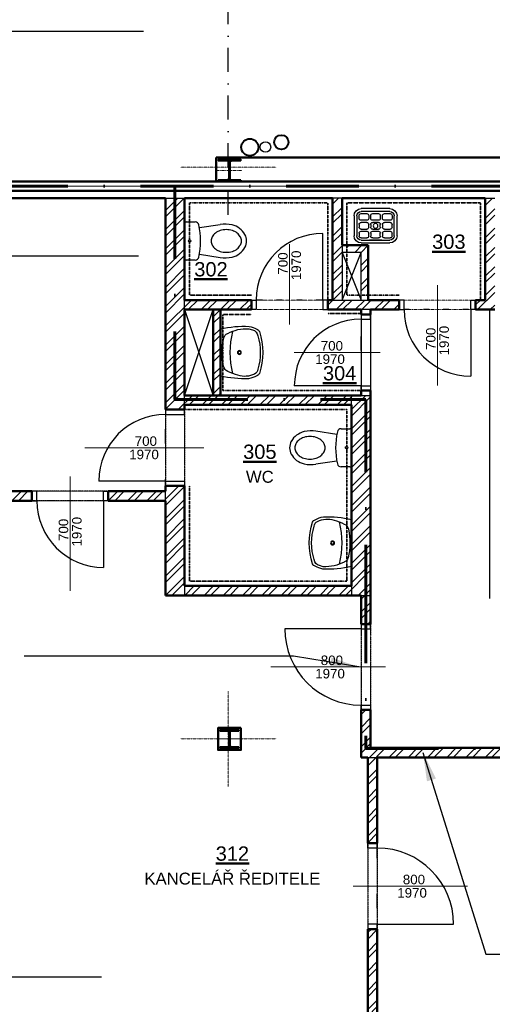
# Model space of a CAD drawing. Header units: millimetres. Extents: x 2886542 to 7567581, y -792623 to 134766.
# Tile 161 of 256: x 4626740 to 4631694, y -373694 to -363362. Entities that reach past the tile are written whole.
import ezdxf
from ezdxf.enums import TextEntityAlignment as Align

# ---------------------------------------------------------------- set-up
doc = ezdxf.new("R2010")
doc.units = ezdxf.units.MM
for name, pattern in [('DASHDOT', [1, 0.5, -0.25, 0, -0.25]), ('DASHDOTX2', [50.8, 25.4, -12.7, 0, -12.7]), ('DIVIDE', [1.25, 0.5, -0.25, 0, -0.25, 0, -0.25]), ('DOT', [0.25, 0, -0.25])]:
    doc.linetypes.add(name, pattern=pattern)
for name, color, linetype in [('CA_2D-WC (65x40)', 7, 'Continuous'), ('CA_umyvadlo 1 (55x45)', 7, 'Continuous'), ('CA_vylevka s mrizi (45x36)', 7, 'Continuous'), ('IN_SANITA', 7, 'Continuous'), ('požárničina', 10, 'Continuous'), ('srafy', 251, 'Continuous')]:
    doc.layers.add(name, color=color, linetype=linetype)
for name, color, linetype, lineweight in [('CKDVERE_', 7, 'Continuous', 25), ('CKDVERE_NADROVINOU', 1, 'DASHDOT', 18), ('CKDVERE_OSY', 1, 'Continuous', 18), ('CKDVERE_POPIS', 3, 'Continuous', 25), ('CKDVERE_ZARUBNE_RAM', 5, 'Continuous', 25), ('CKIZOLACE', 1, 'Continuous', 18), ('CKPOPISM', 250, 'Continuous', 50), ('CKPOPISM_POPIS', 3, 'Continuous', 25), ('CKPROSTUPY_NADROVINOU', 7, 'DASHDOT', 25), ('CKRASTR', 7, 'DASHDOT', 18), ('CKSCHODY_PODROVINOU', 7, 'Continuous', 25), ('CKSTENY_NADROVINOU', 7, 'DIVIDE', 25), ('CKSTENY_PODROVINOU', 7, 'Continuous', 25), ('CKSTENY_REZ', 6, 'Continuous', 50), ('CSPROFILY_OSY', 1, 'DASHDOT', 18), ('CSPROFILY_REZY', 4, 'Continuous', 50), ('obklady', 4, 'DASHDOT', 35), ('pohledy', 7, 'Continuous', 25), ('UT-zařízení', 7, 'Continuous', 30), ('VZT', 130, 'Continuous', 40), ('ZTI-DEŠŤOVÁ-KANALIZACE', 210, 'Continuous', 40)]:
    doc.layers.add(name, color=color, linetype=linetype, lineweight=lineweight)
doc.layers.add('CKDVERE_DORAZ', color=7, linetype='DOT', lineweight=25, plot=False)
doc.styles.add('ARIAL', font='arial.ttf')
doc.styles.add('ROMANT', font='romant')
doc.styles.get("Standard").update_dxf_attribs({"font": 'arial.ttf'})
doc.linetypes.add('IZOLACE_POLYSTYREN_PENOVY', pattern='A,0.001,[228,CADKON.SHX,S=0.1,R=0,X=0,Y=0],-2', length=2.001)
doc.dimstyles.new('úhlová', dxfattribs={"dimscale": 0.2, "dimtxt": 2.5, "dimasz": 1.5, "dimexe": 0, "dimexo": 3, "dimgap": 1, "dimtad": 1, "dimdec": 0, "dimzin": 0, "dimdsep": 46, "dimtxsty": 'ROMANT', "dimcen": 5, "dimclrd": 256, "dimclre": 256, "dimclrt": 7, "dimadec": 1, "dimazin": 0, "dimtfac": 1, "dimtdec": 0, "dimtix": 1, "dimtmove": 2, "dimatfit": 3, "dimfxl": 0, "dimtvp": 2, "dimtolj": 1, "dimtzin": 0, "dimarcsym": 0})
pattern_1 = [(45, (4537494.36, -337126), (-101.02788, 101.02788), []), (45, (4537561.71, -337126), (-101.02788, 101.02788), [])]

# ---------------------------------------------------------------- blocks, each defined once
blk = doc.blocks.new('umyvadlo 1 (55x45)_P')
at = {"layer": 'CA_umyvadlo 1 (55x45)', "linetype": 'ByBlock'}
for points in [[(-0.245, 0, 0.077931), (-0.273, -0.301, 0.068031), (-0.244, -0.381, 0.244962), (-0.218, -0.408, 0.165243), (0.22, -0.408, 0.244752), (0.245, -0.381, 0.072964), (0.276, -0.295, 0.073303), (0.246, 0)], [(-0.199, -0.077, 0.13917), (-0.248, -0.297), (-0.237, -0.336, 0.309536), (-0.174, -0.392, 0.150009), (0.176, -0.392, 0.287481), (0.228, -0.356, 0.190467), (0.24, -0.184, 0.04778), (0.2, -0.077, 0.225267), (0.145, -0.033, 0.117325), (-0.154, -0.036, 0.189059), (-0.198, -0.074)]]:
    blk.add_lwpolyline(points, format="xyb", close=True, dxfattribs=at)
blk.add_lwpolyline([(-0.22, -0.127, -0.125328), (0.222, -0.127)], format="xyb", dxfattribs=at)
for radius in [0.0204, 0.0139]:
    blk.add_circle((0.001, -0.199), radius, dxfattribs=at)
blk = doc.blocks.new('CK_S_EXT_HEAHEA200')
for p, q in [((-100, 95), (100, 95)), ((-100, 95), (-100, 85)), ((-100, 85), (-21.25, 85)), ((-3.25, -67), (-3.25, 67)), ((3.25, -67), (3.25, 67)), ((100, 85), (21.25, 85)), ((100, 95), (100, 85)), ((-100, -95), (-100, -85)), ((-100, -85), (-21.25, -85)), ((-100, -95), (100, -95)), ((100, -85), (21.25, -85)), ((100, -95), (100, -85))]:
    blk.add_line(p, q)
for centre, start, end in [((-21.25, 67), 0, 90), ((21.25, 67), 90, 180), ((-21.25, -67), 270, 0), ((21.25, -67), 180, 270)]:
    blk.add_arc(centre, 18, start, end)
blk = doc.blocks.new('2D-WC (65x40)_P')
at = {"layer": 'CA_2D-WC (65x40)', "linetype": 'ByBlock'}
for p, q in [((0.03, -0.18), (0.03, 0.18)), ((0.05, 0.2), (0.14, 0.2)), ((0.185, 0.14), (0.404, 0.173)), ((0.14, -0.2), (0.05, -0.2)), ((0.185, -0.14), (0.404, -0.173))]:
    blk.add_line(p, q, dxfattribs=at)
blk.add_circle((0.083, 0), 0.0128, dxfattribs=at)
for centre, radius, start, end in [((0.05, 0.18), 0.0201, 90, 180), ((0.14, 0.16), 0.0402, 12.6081, 90), ((-0.573, 0), 0.771, 347.3919, 12.6081), ((0.452, -0.046), 0.163, 107.6829, 127.5847), ((0.466, -0.091), 0.21, 90, 107.6829), ((0.456, -0.171), 0.348, 78.1176, 98.6985), ((0.466, -0.091), 0.21, 72.3171, 90), ((0.476, -0.038), 0.214, 29.4763, 75.8981), ((0.481, -0.046), 0.163, 52.4153, 72.3171), ((0.397, 0), 0.0894, 151.7125, 180), ((0.397, 0), 0.0894, 180, 208.2875), ((0.43, -0.018), 0.127, 127.5847, 151.7125), ((0.502, -0.018), 0.127, 28.2875, 52.4153), ((0.536, 0), 0.0894, 0, 28.2875), ((0.536, 0), 0.0894, 331.7125, 0), ((0.542, 0), 0.138, 0, 29.4069), ((0.542, 0), 0.138, 330.5931, 0), ((0.43, 0.018), 0.127, 208.2875, 232.4153), ((0.452, 0.046), 0.163, 232.4153, 252.3171), ((0.476, 0.038), 0.214, 284.1019, 330.5237), ((0.481, 0.046), 0.163, 287.6829, 307.5847), ((0.502, 0.018), 0.127, 307.5847, 331.7125), ((0.05, -0.18), 0.0201, 180, 270), ((0.14, -0.16), 0.0402, 270, 347.3919), ((0.466, 0.091), 0.21, 252.3171, 270), ((0.456, 0.171), 0.348, 261.3015, 281.8824), ((0.466, 0.091), 0.21, 270, 287.6829)]:
    blk.add_arc(centre, radius, start, end, dxfattribs=at)
blk = doc.blocks.new('CK_S_EXT_HEAHEA240')
for p, q in [((-120, 115), (120, 115)), ((-120, 115), (-120, 103)), ((120, 115), (120, 103)), ((-120, 103), (-24.75, 103)), ((-3.75, -82), (-3.75, 82)), ((3.75, -82), (3.75, 82)), ((120, 103), (24.75, 103)), ((-120, -115), (-120, -103)), ((-120, -103), (-24.75, -103)), ((120, -103), (24.75, -103)), ((120, -115), (120, -103)), ((-120, -115), (120, -115))]:
    blk.add_line(p, q)
for centre, start, end in [((-24.75, 82), 0, 90), ((24.75, 82), 90, 180), ((-24.75, -82), 270, 0), ((24.75, -82), 180, 270)]:
    blk.add_arc(centre, 21, start, end)
blk = doc.blocks.new('vylevka s mrizi (45x36)_P')
at = {"layer": 'CA_vylevka s mrizi (45x36)', "linetype": 'ByBlock'}
for p, q in [((-0.165, -0.102), (-0.165, -0.132)), ((-0.085, -0.082), (-0.145, -0.082)), ((-0.142, -0.03), (0.158, -0.03)), ((-0.142, -0.06), (0.158, -0.06)), ((-0.065, -0.132), (-0.065, -0.102)), ((-0.042, -0.102), (-0.042, -0.132)), ((0.038, -0.082), (-0.022, -0.082)), ((0.058, -0.132), (0.058, -0.102)), ((0.08, -0.102), (0.08, -0.132)), ((0.16, -0.082), (0.1, -0.082)), ((0.18, -0.132), (0.18, -0.102)), ((-0.217, -0.315), (-0.217, -0.105)), ((-0.187, -0.315), (-0.187, -0.105)), ((-0.165, -0.225), (-0.165, -0.195)), ((-0.145, -0.152), (-0.085, -0.152)), ((-0.145, -0.175), (-0.085, -0.175)), ((-0.065, -0.195), (-0.065, -0.225)), ((-0.042, -0.225), (-0.042, -0.195)), ((-0.022, -0.152), (0.038, -0.152)), ((-0.022, -0.175), (0.038, -0.175)), ((0.058, -0.195), (0.058, -0.225)), ((0.08, -0.225), (0.08, -0.195)), ((0.1, -0.152), (0.16, -0.152)), ((0.1, -0.175), (0.16, -0.175)), ((0.18, -0.195), (0.18, -0.225)), ((0.203, -0.105), (0.203, -0.315)), ((0.233, -0.105), (0.233, -0.315)), ((-0.165, -0.317), (-0.165, -0.287)), ((-0.085, -0.245), (-0.145, -0.245)), ((-0.145, -0.268), (-0.085, -0.268)), ((-0.065, -0.287), (-0.065, -0.317)), ((-0.042, -0.317), (-0.042, -0.287)), ((0.038, -0.245), (-0.022, -0.245)), ((-0.022, -0.268), (0.038, -0.268)), ((0.058, -0.287), (0.058, -0.317)), ((0.08, -0.317), (0.08, -0.287)), ((0.16, -0.245), (0.1, -0.245)), ((0.1, -0.268), (0.16, -0.268)), ((0.18, -0.287), (0.18, -0.317)), ((-0.085, -0.337), (-0.145, -0.337)), ((0.158, -0.36), (-0.142, -0.36)), ((0.158, -0.39), (-0.142, -0.39)), ((0.073, -0.36), (-0.057, -0.36)), ((-0.057, -0.36), (0.073, -0.36)), ((-0.057, -0.36), (-0.057, -0.36)), ((0.038, -0.337), (-0.022, -0.337)), ((0.073, -0.36), (0.073, -0.36)), ((0.16, -0.337), (0.1, -0.337))]:
    blk.add_line(p, q, dxfattribs=at)
blk.add_circle((0.008, -0.21), 0.025, dxfattribs=at)
for centre, radius, start, end in [((-0.142, -0.105), 0.075, 90, 180), ((-0.142, -0.105), 0.045, 90, 180), ((-0.145, -0.102), 0.02, 90, 180), ((-0.085, -0.102), 0.02, 0, 90), ((-0.022, -0.102), 0.02, 90, 180), ((0.038, -0.102), 0.02, 0, 90), ((0.1, -0.102), 0.02, 90, 180), ((0.158, -0.105), 0.075, 0, 90), ((0.158, -0.105), 0.045, 0, 90), ((0.16, -0.102), 0.02, 0, 90), ((-0.145, -0.132), 0.02, 180, 270), ((-0.145, -0.195), 0.02, 90, 180), ((-0.085, -0.132), 0.02, 270, 0), ((-0.085, -0.195), 0.02, 0, 90), ((-0.022, -0.132), 0.02, 180, 270), ((-0.022, -0.195), 0.02, 90, 180), ((0.038, -0.132), 0.02, 270, 0), ((0.038, -0.195), 0.02, 0, 90), ((0.1, -0.132), 0.02, 180, 270), ((0.1, -0.195), 0.02, 90, 180), ((0.16, -0.132), 0.02, 270, 0), ((0.16, -0.195), 0.02, 0, 90), ((-0.145, -0.225), 0.02, 180, 270), ((-0.145, -0.287), 0.02, 90, 180), ((-0.085, -0.225), 0.02, 270, 0), ((-0.085, -0.287), 0.02, 0, 90), ((-0.022, -0.225), 0.02, 180, 270), ((-0.022, -0.287), 0.02, 90, 180), ((0.038, -0.225), 0.02, 270, 0), ((0.038, -0.287), 0.02, 0, 90), ((0.1, -0.225), 0.02, 180, 270), ((0.1, -0.287), 0.02, 90, 180), ((0.16, -0.225), 0.02, 270, 0), ((0.16, -0.287), 0.02, 0, 90), ((-0.142, -0.315), 0.075, 180, 270), ((-0.142, -0.315), 0.045, 180, 270), ((-0.145, -0.317), 0.02, 180, 270), ((-0.085, -0.317), 0.02, 270, 0), ((-0.022, -0.317), 0.02, 180, 270), ((0.038, -0.317), 0.02, 270, 0), ((0.1, -0.317), 0.02, 180, 270), ((0.158, -0.315), 0.045, 270, 0), ((0.158, -0.315), 0.075, 270, 0), ((0.16, -0.317), 0.02, 270, 0)]:
    blk.add_arc(centre, radius, start, end, dxfattribs=at)
blk = doc.blocks.new('CKBL2010716102502', base_point=(89760, -36191))
blk = doc.blocks.new('CKBL2112015103731', base_point=(91576, -29013))
blk = doc.blocks.new('CKBL2010716102544', base_point=(90259, -29854))
blk = doc.blocks.new('CKBL2032316081319')
blk = doc.blocks.new('CKBL2010716102531', base_point=(93744, -27868))

msp = doc.modelspace()

# ---------------------------------------------------------------- hatches: boundary and pattern name
at = {"layer": 'srafy'}
h = msp.add_hatch(dxfattribs=at)
h.set_pattern_fill('ANSI32', color=0, scale=15, style=0)
h.set_pattern_definition(pattern_1)
h.paths.add_polyline_path([(4631618.7, -366304), (4631568.7, -366304), (4631518.7, -366304), (4631518.7, -366404), (4631618.7, -366404), (4631668.7, -366404), (4631718.7, -366404), (4631718.7, -365234), (4631618.7, -365234)])
h.paths.add_polyline_path([(4630318.7, -366404), (4630418.7, -366404), (4630718.7, -366404), (4630718.7, -366304), (4630393.7, -366304), (4630318.7, -366304), (4630118.7, -366304), (4630018.7, -366304), (4629968.7, -366304), (4629968.7, -366404)])
h.paths.add_polyline_path([(4630118.7, -365804), (4630118.7, -365729), (4630118.7, -365234), (4630018.7, -365234), (4630018.7, -366304), (4630118.7, -366304)])
h.paths.add_polyline_path([(4630318.7, -365804), (4630318.7, -366254), (4630393.7, -366254), (4630393.7, -365729), (4630168.7, -365729), (4630168.7, -365804)])
h.paths.add_polyline_path([(4629168.7, -366404), (4629168.7, -366304), (4628468.7, -366304), (4628468.7, -366404), (4628768.7, -366404), (4628843.7, -366404)])
h.paths.add_polyline_path([(4628768.7, -366404), (4628768.7, -367304), (4628843.7, -367304), (4628843.7, -367099.4), (4628843.7, -366608.6), (4628843.7, -366404)])
h.paths.add_polyline_path([(4628468.7, -366404), (4628468.7, -366304), (4628468.7, -365863.7), (4628468.7, -365504.3), (4628468.7, -365234), (4628268.7, -365234), (4628268.7, -366957.8), (4628298, -366957.8), (4628468.7, -366831.1)])
h.paths.add_polyline_path([(4628298, -366957.8), (4628268.7, -366957.8), (4628268.7, -367454), (4628468.7, -367454), (4628468.7, -367404), (4628468.7, -367304), (4628468.7, -366831.1)])
h.paths.add_polyline_path([(4628843.7, -367304), (4628768.7, -367304), (4628468.7, -367304), (4628468.7, -367404), (4630218.7, -367404), (4630218.7, -367304)])
h.paths.add_polyline_path([(4628268.7, -368409), (4628268.7, -369404), (4628468.7, -369404), (4628468.7, -369304), (4628468.7, -368254), (4628268.7, -368254), (4628268.7, -368309)])
h.paths.add_polyline_path([(4628468.7, -369404), (4630218.7, -369404), (4630218.7, -369304), (4628468.7, -369304)])
edge = h.paths.add_edge_path()
edge.add_line((4630218.9, -368607.9), (4630218.9, -369098.7))
edge.add_arc((4629978, -368153.3), 975.6, 284.28396, 284.29036, ccw=False)
edge.add_line((4630218.7, -369098.8), (4630218.7, -369304))
edge.add_line((4630218.7, -369304), (4630218.7, -369404))
edge.add_line((4630218.7, -369404), (4630318.7, -369404))
edge.add_line((4630318.7, -369404), (4630418.7, -369404))
edge.add_line((4630418.7, -369404), (4630418.7, -367304))
edge.add_line((4630418.7, -367304), (4630318.7, -367304))
edge.add_line((4630318.7, -367304), (4630218.7, -367304))
edge.add_line((4630218.7, -367304), (4630218.7, -367404))
edge.add_line((4630218.7, -367404), (4630218.7, -367672.2))
edge.add_arc((4630198.8, -367674.2), 20.1, 0, 5.87977, ccw=False)
edge.add_line((4630218.9, -367674.2), (4630218.9, -368033.6))
edge.add_arc((4630198.8, -368033.6), 20.1, 354.12023, 360, ccw=False)
edge.add_line((4630218.7, -368035.7), (4630218.7, -368607.9))
edge.add_arc((4629971.1, -369593.4), 1016.2, 75.8879, 75.89406, ccw=False)
h.paths.add_polyline_path([(4630245.1, -365799.9), (4630245.1, -365593.2), (4632231.8, -365593.2), (4632231.8, -365799.9)], flags=24)
h.paths.add_polyline_path([(4630585.1, -365799.9), (4630585.1, -365593.2), (4631891.8, -365593.2), (4631891.8, -365799.9)], flags=24)
h.paths.add_polyline_path([(4630600.1, -365799.9), (4630600.1, -365593.2), (4631876.8, -365593.2), (4631876.8, -365799.9)], flags=24)
h.paths.add_polyline_path([(4630086.7, -365994.2), (4630350.7, -365994.2), (4630350.7, -366159.2), (4630086.7, -366159.2)], flags=24)
h.paths.add_polyline_path([(4630086.7, -365994.2), (4630350.7, -365994.2), (4630350.7, -366159.2), (4630086.7, -366159.2)], flags=24)
h.paths.add_polyline_path([(4630245.1, -365799.9), (4630245.1, -365593.2), (4632231.8, -365593.2), (4632231.8, -365799.9)], flags=24)
h.paths.add_polyline_path([(4627751.6, -366089.1), (4627751.6, -365882.5), (4629738.2, -365882.5), (4629738.2, -366089.1)], flags=24)
h.paths.add_polyline_path([(4628091.6, -366089.1), (4628091.6, -365882.5), (4629398.2, -365882.5), (4629398.2, -366089.1)], flags=24)
h.paths.add_polyline_path([(4628371.6, -366089.1), (4628371.6, -365922.5), (4629118.2, -365922.5), (4629118.2, -366089.1)], flags=24)
h.paths.add_polyline_path([(4628106.6, -366089.1), (4628106.6, -365882.5), (4629383.2, -365882.5), (4629383.2, -366089.1)], flags=24)
h.paths.add_polyline_path([(4628175.1, -368544.4), (4628439.1, -368544.4), (4628439.1, -368709.4), (4628175.1, -368709.4)], flags=24)
h = msp.add_hatch(dxfattribs=at)
h.set_pattern_fill('ANSI32', color=0, scale=15, style=0)
h.set_pattern_definition(pattern_1)
h.paths.add_polyline_path([(4630318.7, -369704), (4630418.7, -369704), (4630418.7, -369404), (4630318.7, -369404)])
h.paths.add_polyline_path([(4630418.7, -371004), (4630418.7, -370604), (4630318.7, -370604), (4630318.7, -371104), (4630388.7, -371104), (4630488.7, -371104), (4632718.7, -371104), (4632718.7, -371004)])
h.paths.add_polyline_path([(4630388.7, -372004), (4630488.7, -372004), (4630488.7, -371104), (4630388.7, -371104)])
h.paths.add_polyline_path([(4630388.7, -372904), (4630388.7, -374784.5), (4630388.7, -374894.5), (4630438.7, -374894.5), (4630488.7, -374894.5), (4630488.7, -374784.5), (4630488.7, -372904)])
edge = h.paths.add_edge_path()
edge.add_line((4633618.7, -371104), (4634926.7, -371104))
edge.add_line((4634926.7, -371104), (4634926.7, -371004))
edge.add_line((4634926.7, -371004), (4634838.7, -371004))
edge.add_line((4634838.7, -371004), (4634838.7, -370994))
edge.add_line((4634838.7, -370994), (4634917.5, -370994))
edge.add_arc((4634917.5, -370976), 18, 270, 300.87006)
edge.add_line((4634926.7, -370991.4), (4634926.7, -370909))
edge.add_line((4634926.7, -370909), (4634818.7, -370909))
edge.add_line((4634818.7, -370909), (4634818.7, -371004))
edge.add_line((4634818.7, -371004), (4633618.7, -371004))
edge.add_line((4633618.7, -371004), (4633618.7, -371104))
edge = h.paths.add_edge_path()
edge.add_line((4635058.7, -370894), (4635058.7, -370794))
edge.add_line((4635058.7, -370794), (4634926.7, -370794))
edge.add_line((4634926.7, -370794), (4634926.7, -370814))
edge.add_line((4634926.7, -370814), (4634938.7, -370814))
edge.add_line((4634938.7, -370814), (4635038.7, -370814))
edge.add_line((4635038.7, -370814), (4635038.7, -370824))
edge.add_line((4635038.7, -370824), (4634960, -370824))
edge.add_arc((4634960, -370842), 18, 90, 180)
edge.add_line((4634942, -370842), (4634942, -370909))
edge.add_line((4634942, -370909), (4634942, -370976))
edge.add_arc((4634960, -370976), 18, 180, 270)
edge.add_line((4634960, -370994), (4635038.7, -370994))
edge.add_line((4635038.7, -370994), (4635038.7, -371004))
edge.add_line((4635038.7, -371004), (4634938.7, -371004))
edge.add_line((4634938.7, -371004), (4634926.7, -371004))
edge.add_line((4634926.7, -371004), (4634926.7, -371104))
edge.add_line((4634926.7, -371104), (4637058.7, -371104))
edge.add_line((4637058.7, -371104), (4637058.7, -370894))
edge.add_line((4637058.7, -370894), (4636958.7, -370894))
edge.add_line((4636958.7, -370894), (4635058.7, -370894))
h.paths.add_polyline_path([(4637058.7, -369604), (4637058.7, -369454), (4637058.7, -369154), (4636958.7, -369154), (4636958.7, -370894), (4637058.7, -370894)])
h.paths.add_polyline_path([(4637158.7, -369504), (4637158.7, -369454), (4637058.7, -369454), (4637058.7, -369604), (4637158.7, -369604)])
h.paths.add_polyline_path([(4637958.7, -369604), (4640828.7, -369604), (4640828.7, -369529.9), (4640828.7, -369454), (4637958.7, -369454), (4637958.7, -369504)])
edge = h.paths.add_edge_path(flags=16)
edge.add_arc((4640778.7, -369529.9), 50, 0, 360)
h.paths.add_polyline_path([(4636958.7, -368254), (4637058.7, -368254), (4637058.7, -367559), (4636958.7, -367559)])
h.paths.add_polyline_path([(4630776.9, -371251.9), (4630776.9, -370987.9), (4630941.9, -370987.9), (4630941.9, -371251.9)], flags=24)
h.paths.add_polyline_path([(4634335.5, -371266.3), (4634335.5, -371024.3), (4634500.5, -371024.3), (4634500.5, -371266.3)], flags=24)
h.paths.add_polyline_path([(4636277.3, -371054.8), (4636277.3, -370812.8), (4636442.3, -370812.8), (4636442.3, -371054.8)], flags=24)
h.paths.add_polyline_path([(4635173.4, -370965), (4635173.4, -370723), (4635338.4, -370723), (4635338.4, -370965)], flags=24)
h = msp.add_hatch(dxfattribs=at)
h.set_pattern_fill('ANSI32', color=0, scale=15, style=0)
h.set_pattern_definition([(45, (4537494.36, -384227.15), (-101.02788, 101.02788), []), (45, (4537561.71, -384227.15), (-101.02788, 101.02788), [])])
h.paths.add_polyline_path([(4626868.7, -368409), (4626868.7, -368309), (4624548.7, -368309), (4624548.7, -368409)])
h.paths.add_polyline_path([(4627668.7, -368409), (4627668.7, -368309), (4628268.7, -368309), (4628268.7, -368409)])

# ---------------------------------------------------------------- linework, layer by layer
at = {"layer": 'CKDVERE_', "color": 0}
for p, q in [((4629918.7, -366304), (4629918.7, -365604)), ((4631468.7, -366404), (4631468.7, -367104)), ((4630318.7, -367204), (4629618.7, -367204)), ((4628268.7, -368204), (4627568.7, -368204)), ((4627618.7, -368409), (4627618.7, -369109)), ((4630318.7, -369754), (4629518.7, -369754)), ((4630488.7, -372854), (4631288.7, -372854))]:
    msp.add_line(p, q, dxfattribs=at)
for centre, radius, start, end in [((4629918.7, -366304), 700, 90, 180), ((4631468.7, -366404), 700, 180, 270), ((4630318.7, -367204), 700, 90, 180), ((4628268.7, -368204), 700, 90, 180), ((4627618.7, -368409), 700, 180, 270), ((4630318.7, -369754), 800, 180, 270), ((4630488.7, -372854), 800, 0, 90)]:
    msp.add_arc(centre, radius, start, end, dxfattribs=at)
at = {"layer": 'CKDVERE_DORAZ', "color": 0}
for p, q in [((4629968.7, -366304), (4629168.7, -366304)), ((4630318.7, -366454), (4630318.7, -367254)), ((4630318.7, -367254), (4630318.7, -366454)), ((4631518.7, -366404), (4630718.7, -366404)), ((4628268.7, -368254), (4628268.7, -367454)), ((4627668.7, -368409), (4626868.7, -368409)), ((4630318.7, -369704), (4630318.7, -370604)), ((4630488.7, -372904), (4630488.7, -372004))]:
    msp.add_line(p, q, dxfattribs=at)
at = {"layer": 'CKDVERE_NADROVINOU', "color": 0}
for p, q in [((4629918.7, -366304), (4629218.7, -366304)), ((4631468.7, -366304), (4630768.7, -366304)), ((4629918.7, -366404), (4629218.7, -366404)), ((4631468.7, -366404), (4630768.7, -366404)), ((4630318.7, -367204), (4630318.7, -366504)), ((4630418.7, -367204), (4630418.7, -366504)), ((4628268.7, -368204), (4628268.7, -367504)), ((4628468.7, -368204), (4628468.7, -367504)), ((4627618.7, -368309), (4626918.7, -368309)), ((4627618.7, -368409), (4626918.7, -368409)), ((4630318.7, -369754), (4630318.7, -370554)), ((4630418.7, -369754), (4630418.7, -370554)), ((4630388.7, -372854), (4630388.7, -372054)), ((4630488.7, -372854), (4630488.7, -372054))]:
    msp.add_line(p, q, dxfattribs=at)
at = {"layer": 'CKDVERE_OSY', "color": 0}
for p, q in [((4629568.7, -366559), (4629568.7, -365718.4)), ((4631118.7, -366149), (4631118.7, -367199.6)), ((4629618.7, -366854), (4630518.7, -366854)), ((4627423.7, -367854), (4628668.7, -367854)), ((4627268.7, -368154), (4627268.7, -369354)), ((4629373.7, -370154), (4630573.7, -370154)), ((4630233.7, -372454), (4631433.7, -372454))]:
    msp.add_line(p, q, dxfattribs=at)
at = {"layer": 'CKDVERE_ZARUBNE_RAM', "color": 0}
for p, q in [((4629168.7, -366304), (4629218.7, -366304)), ((4629168.7, -366404), (4629168.7, -366304)), ((4629218.7, -366304), (4629218.7, -366404)), ((4629968.7, -366304), (4629918.7, -366304)), ((4629918.7, -366304), (4629918.7, -366404)), ((4629968.7, -366404), (4629968.7, -366304)), ((4630718.7, -366304), (4630718.7, -366404)), ((4630768.7, -366304), (4630718.7, -366304)), ((4630768.7, -366404), (4630768.7, -366304)), ((4631468.7, -366404), (4631468.7, -366304)), ((4631468.7, -366304), (4631518.7, -366304)), ((4631518.7, -366304), (4631518.7, -366404)), ((4629218.7, -366404), (4629168.7, -366404)), ((4629918.7, -366404), (4629968.7, -366404)), ((4630318.7, -366454), (4630318.7, -366504)), ((4630418.7, -366454), (4630318.7, -366454)), ((4630418.7, -366504), (4630418.7, -366454)), ((4630718.7, -366404), (4630768.7, -366404)), ((4631518.7, -366404), (4631468.7, -366404)), ((4630318.7, -366504), (4630418.7, -366504)), ((4630318.7, -367254), (4630318.7, -367204)), ((4630318.7, -367204), (4630418.7, -367204)), ((4630418.7, -367254), (4630318.7, -367254)), ((4630418.7, -367204), (4630418.7, -367254)), ((4628268.7, -367454), (4628268.7, -367504)), ((4628468.7, -367454), (4628268.7, -367454)), ((4628468.7, -367504), (4628468.7, -367454)), ((4628268.7, -367504), (4628468.7, -367504)), ((4628268.7, -368254), (4628268.7, -368204)), ((4628268.7, -368204), (4628468.7, -368204)), ((4628468.7, -368204), (4628468.7, -368254)), ((4626918.7, -368309), (4626868.7, -368309)), ((4626868.7, -368309), (4626868.7, -368409)), ((4626918.7, -368409), (4626918.7, -368309)), ((4627618.7, -368409), (4627618.7, -368309)), ((4627618.7, -368309), (4627668.7, -368309)), ((4627668.7, -368309), (4627668.7, -368409)), ((4628468.7, -368254), (4628268.7, -368254)), ((4626868.7, -368409), (4626918.7, -368409)), ((4627668.7, -368409), (4627618.7, -368409)), ((4630318.7, -369704), (4630318.7, -369754)), ((4630418.7, -369704), (4630318.7, -369704)), ((4630318.7, -369754), (4630418.7, -369754)), ((4630418.7, -369754), (4630418.7, -369704)), ((4630318.7, -370604), (4630318.7, -370554)), ((4630318.7, -370554), (4630418.7, -370554)), ((4630418.7, -370554), (4630418.7, -370604)), ((4630418.7, -370604), (4630318.7, -370604)), ((4630388.7, -372054), (4630388.7, -372004)), ((4630388.7, -372004), (4630488.7, -372004)), ((4630488.7, -372004), (4630488.7, -372054)), ((4630488.7, -372054), (4630388.7, -372054)), ((4630488.7, -372854), (4630388.7, -372854)), ((4630388.7, -372854), (4630388.7, -372904)), ((4630488.7, -372904), (4630488.7, -372854)), ((4630388.7, -372904), (4630488.7, -372904))]:
    msp.add_line(p, q, dxfattribs=at)
at = {"layer": 'CKIZOLACE', "color": 0}
msp.add_line((4635653.7, -365159), (4624218.7, -365159), dxfattribs=at)
at = {"layer": 'CKIZOLACE', "color": 0, "linetype": 'IZOLACE_POLYSTYREN_PENOVY', "ltscale": 5}
msp.add_lwpolyline([(4635653.7, -365109), (4624218.7, -365109)], dxfattribs=at)
at = {"layer": 'CKPROSTUPY_NADROVINOU', "color": 0, "ltscale": 500}
msp.add_line((4628926.7, -365409), (4628926.7, -362409), dxfattribs=at)
at = {"layer": 'CKRASTR', "color": 0}
for p, q in [((4628426.7, -364909), (4629426.7, -364909)), ((4628926.7, -371409), (4628926.7, -370409)), ((4628426.7, -370909), (4629426.7, -370909))]:
    msp.add_line(p, q, dxfattribs=at)
at = {"layer": 'CKSCHODY_PODROVINOU', "color": 0}
msp.add_lwpolyline([(4631668.7, -369434), (4631668.7, -369434), (4631668.7, -366404)], dxfattribs=at)
at = {"layer": 'CKSTENY_NADROVINOU', "color": 0}
for p, q in [((4628268.7, -367454), (4628268.7, -368254)), ((4628468.7, -367454), (4628468.7, -368254)), ((4627668.7, -368309), (4626868.7, -368309)), ((4627668.7, -368409), (4626868.7, -368409)), ((4630318.7, -369704), (4630318.7, -370604)), ((4630418.7, -369704), (4630418.7, -370604)), ((4630388.7, -372004), (4630388.7, -372904)), ((4630488.7, -372004), (4630488.7, -372904))]:
    msp.add_line(p, q, dxfattribs=at)
at = {"layer": 'CKSTENY_PODROVINOU', "color": 0}
for p, q in [((4624218.7, -365059), (4638458.7, -365059)), ((4624218.7, -365159), (4638458.7, -365159)), ((4635058.7, -365159), (4624548.7, -365159)), ((4628268.7, -365234), (4628468.7, -365234)), ((4630118.7, -365234), (4630018.7, -365234)), ((4631618.7, -365234), (4631718.7, -365234)), ((4630418.7, -366404), (4630318.7, -366404)), ((4630318.7, -366454), (4630318.7, -367254)), ((4630418.7, -366454), (4630418.7, -367254)), ((4628468.7, -367404), (4628468.7, -367304)), ((4630218.7, -367404), (4630218.7, -367304)), ((4628268.7, -368409), (4628268.7, -368309)), ((4630218.7, -369304), (4630218.7, -369404))]:
    msp.add_line(p, q, dxfattribs=at)
at = {"layer": 'CKSTENY_PODROVINOU', "color": 0, "linetype": 'Continuous'}
for p, q in [((4630118.7, -365729), (4630118.7, -365804)), ((4628468.7, -366404), (4628468.7, -366304)), ((4630018.7, -366304), (4630393.7, -366304)), ((4628468.7, -369304), (4628468.7, -369404)), ((4630388.7, -371104), (4630488.7, -371104))]:
    msp.add_line(p, q, dxfattribs=at)
at = {"layer": 'CKSTENY_REZ', "color": 0}
for p, q in [((4628798.7, -365059), (4628798.7, -364809)), ((4628798.7, -364809), (4634818.7, -364809)), ((4620512.3, -365059), (4635653.7, -365059)), ((4624548.7, -365159), (4635058.7, -365159)), ((4624548.7, -365234), (4628268.7, -365234)), ((4628268.7, -367454), (4628268.7, -365234)), ((4628468.7, -365234), (4630018.7, -365234)), ((4628468.7, -366304), (4628468.7, -365234)), ((4630018.7, -366304), (4630018.7, -365234)), ((4630118.7, -365234), (4631618.7, -365234)), ((4630118.7, -365729), (4630118.7, -365234)), ((4631618.7, -365234), (4631618.7, -366304)), ((4630118.7, -365729), (4630393.7, -365729)), ((4630393.7, -365729), (4630393.7, -366304)), ((4628468.7, -366304), (4629168.7, -366304)), ((4629168.7, -366304), (4629168.7, -366404)), ((4629968.7, -366304), (4630018.7, -366304)), ((4629968.7, -366304), (4629968.7, -366404)), ((4630718.7, -366304), (4630393.7, -366304)), ((4630718.7, -366304), (4630718.7, -366404)), ((4631518.7, -366304), (4631518.7, -366404)), ((4631618.7, -366304), (4631518.7, -366304)), ((4628468.7, -366404), (4629168.7, -366404)), ((4628468.7, -367304), (4628468.7, -366404)), ((4628768.7, -366404), (4628768.7, -367304)), ((4628843.7, -366404), (4628843.7, -367304)), ((4630318.7, -366404), (4629968.7, -366404)), ((4630318.7, -366454), (4630318.7, -366404)), ((4630318.7, -366454), (4630418.7, -366454)), ((4630718.7, -366404), (4630418.7, -366404)), ((4630418.7, -366404), (4630418.7, -366454)), ((4631618.7, -366404), (4631518.7, -366404)), ((4631718.7, -366404), (4631618.7, -366404)), ((4631618.7, -366404), (4631618.7, -366404)), ((4630318.7, -367254), (4630418.7, -367254)), ((4630318.7, -367304), (4630318.7, -367254)), ((4630418.7, -367254), (4630418.7, -369404)), ((4630318.7, -367304), (4628468.7, -367304)), ((4628468.7, -367454), (4628268.7, -367454)), ((4630218.7, -367404), (4628468.7, -367404)), ((4628468.7, -367454), (4628468.7, -367404)), ((4630218.7, -369304), (4630218.7, -367404)), ((4624548.7, -368309), (4626868.7, -368309)), ((4626868.7, -368409), (4626868.7, -368309)), ((4627668.7, -368409), (4627668.7, -368309)), ((4627668.7, -368309), (4628268.7, -368309)), ((4628468.7, -368254), (4628268.7, -368254)), ((4628268.7, -368309), (4628268.7, -368254)), ((4628468.7, -369304), (4628468.7, -368254)), ((4624548.7, -368409), (4626868.7, -368409)), ((4627668.7, -368409), (4628268.7, -368409)), ((4628268.7, -369404), (4628268.7, -368409)), ((4628468.7, -369304), (4630218.7, -369304)), ((4630318.7, -369404), (4628268.7, -369404)), ((4630318.7, -369404), (4630318.7, -369704)), ((4630318.7, -369404), (4630318.7, -369404)), ((4630418.7, -369404), (4630418.7, -369704)), ((4630418.7, -369704), (4630318.7, -369704)), ((4630418.7, -370604), (4630318.7, -370604)), ((4630318.7, -370604), (4630318.7, -371104)), ((4630418.7, -370604), (4630418.7, -371004)), ((4630418.7, -371004), (4632718.7, -371004)), ((4630318.7, -371104), (4630388.7, -371104)), ((4630388.7, -371104), (4630388.7, -372004)), ((4630488.7, -371104), (4632718.7, -371104)), ((4630488.7, -371104), (4630488.7, -372004)), ((4630488.7, -372004), (4630388.7, -372004)), ((4630488.7, -372904), (4630388.7, -372904)), ((4630388.7, -372904), (4630388.7, -374894.5)), ((4630488.7, -372904), (4630488.7, -374894.5))]:
    msp.add_line(p, q, dxfattribs=at)
msp.add_lwpolyline([(4629058.7, -370794), (4628818.7, -370794), (4628818.7, -371024), (4629058.7, -371024)], close=True, dxfattribs=at)
at = {"layer": 'CSPROFILY_OSY', "color": 0}
for p, q in [((4628938.7, -364819), (4628938.7, -365069)), ((4629068.7, -364944), (4628808.7, -364944)), ((4628938.7, -370995), (4628938.7, -370804)), ((4628828.7, -370909), (4629048.7, -370909))]:
    msp.add_line(p, q, dxfattribs=at)
at = {"layer": 'obklady', "color": 0}
for points in [[(4629968.7, -366304), (4629968.7, -365284), (4628518.7, -365284), (4628518.7, -366254), (4629168.7, -366254)], [(4631568.7, -366304), (4631568.7, -365284), (4630168.7, -365284), (4630168.7, -366254), (4630718.7, -366254)], [(4629168.7, -366454), (4628868.7, -366454), (4628868.7, -367254), (4630318.7, -367254)], [(4630318.7, -366444), (4629968.7, -366444)], [(4628518.7, -368254), (4628518.7, -369254), (4630168.7, -369254), (4630168.7, -367454), (4628468.7, -367454)]]:
    msp.add_lwpolyline(points, dxfattribs=at)
at = {"layer": 'pohledy', "color": 0}
for p, q in [((4630118.7, -366304), (4630318.7, -365804)), ((4630118.7, -365804), (4630318.7, -366304)), ((4628468.7, -367304), (4628768.7, -366404)), ((4628468.7, -366404), (4628768.7, -367304)), ((4630318.7, -367304), (4630418.7, -367304)), ((4628268.7, -369404), (4630318.7, -369404)), ((4630318.7, -369404), (4630418.7, -369404))]:
    msp.add_line(p, q, dxfattribs=at)
msp.add_lwpolyline([(4630118.7, -366304), (4630318.7, -366304), (4630318.7, -365804), (4630118.7, -365804)], close=True, dxfattribs=at)
at = {"layer": 'požárničina', "linetype": 'DASHDOTX2', "lineweight": 60, "ltscale": 30}
for p, q in [((4634866.3, -365109.3), (4624437.2, -365109.3)), ((4628367.8, -365109.3), (4628367.8, -367347.3)), ((4628367.8, -367347.3), (4630369.3, -367347.3)), ((4630369.3, -367347.3), (4630369.3, -369351.6)), ((4630369.3, -369351.6), (4630369.3, -371010.8)), ((4630369.3, -371010.8), (4637009.4, -371010.8))]:
    msp.add_line(p, q, dxfattribs=at)
at = {"layer": 'UT-zařízení', "color": 0}
msp.add_circle((4629316.3, -364698.2), 55, dxfattribs=at)
at = {"layer": 'VZT', "color": 0}
msp.add_circle((4629152.3, -364700.5), 90, dxfattribs=at)
at = {"layer": 'ZTI-DEŠŤOVÁ-KANALIZACE', "color": 0}
msp.add_circle((4629483, -364647.8), 75, dxfattribs=at)

# ---------------------------------------------------------------- block references
at = {"layer": 'CKPOPISM', "color": 0}
ref = msp.add_blockref('CKBL2010716102531', (4631238.5, -365766.6), dxfattribs=dict(at, xscale=0.5, yscale=0.5, zscale=0.5))
ref.add_attrib('CISLO', '%%U303', dxfattribs={"height": 150, "style": 'ARIAL'}).set_placement((4631238.5, -365766.6), align=Align.CENTER)
ref = msp.add_blockref('CKBL2112015103731', (4628744.9, -366055.8), dxfattribs=dict(at, xscale=0.5, yscale=0.5, zscale=0.5))
ref.add_attrib('CISLO', '%%U302', dxfattribs={"height": 150, "style": 'ARIAL'}).set_placement((4628744.9, -366055.8), align=Align.CENTER)
ref = msp.add_blockref('CKBL2010716102544', (4630093.9, -367146.7), dxfattribs=dict(at, xscale=0.5, yscale=0.5, zscale=0.5))
ref.add_attrib('CISLO', '%%U304', dxfattribs={"height": 150, "style": 'ARIAL'}).set_placement((4630093.9, -367146.7), align=Align.CENTER)
ref = msp.add_blockref('CKBL2032316081319', (4629256.9, -368220.7), dxfattribs=at)
ref.add_attrib('CISLO', '%%U305', dxfattribs={"height": 150, "style": 'ARIAL'}).set_placement((4629256.9, -367970.7), align=Align.CENTER)
ref.add_attrib('JMENO', 'WC', dxfattribs={"layer": 'CKPOPISM_POPIS', "height": 125}).set_placement((4629256.9, -368220.7), align=Align.CENTER)
ref = msp.add_blockref('CKBL2010716102502', (4628969.4, -372437), dxfattribs=dict(at, xscale=0.5, yscale=0.5, zscale=0.5))
ref.add_attrib('JMENO', 'KANCELÁŘ ŘEDITELE', dxfattribs={"layer": 'CKPOPISM_POPIS', "height": 125}).set_placement((4628969.4, -372437), align=Align.CENTER)
ref.add_attrib('CISLO', '%%U312', dxfattribs={"height": 150, "style": 'ARIAL'}).set_placement((4628969.4, -372187), align=Align.CENTER)
at = {"layer": 'CSPROFILY_REZY', "color": 0, "rotation": 180}
msp.add_blockref('CK_S_EXT_HEAHEA240', (4628938.7, -364944), dxfattribs=at)
at = {"layer": 'CSPROFILY_REZY', "color": 0}
msp.add_blockref('CK_S_EXT_HEAHEA200', (4628938.7, -370909), dxfattribs=at)
at = {"layer": 'IN_SANITA', "color": 0, "linetype": 'Continuous', "yscale": 1000, "zscale": 1000}
for name, p, xscale in [('vylevka s mrizi (45x36)_P', (4630478, -365314.9), -1000), ('2D-WC (65x40)_P', (4628438.7, -365684), 1000)]:
    msp.add_blockref(name, p, dxfattribs=dict(at, xscale=xscale))
for name, p, xscale, rotation in [('umyvadlo 1 (55x45)_P', (4628844, -366853.4), -1000, 89.99999999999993), ('2D-WC (65x40)_P', (4630248.9, -367853.9), 1000, 180), ('umyvadlo 1 (55x45)_P', (4630218.6, -368853.9), -1000, 269.9999999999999)]:
    msp.add_blockref(name, p, dxfattribs=dict(at, xscale=xscale, rotation=rotation))

# ---------------------------------------------------------------- texts
at = {"layer": 'CKDVERE_POPIS', "color": 0}
for p in [(4629548.7, -365959), (4631098.7, -366749), (4627248.7, -368754)]:
    msp.add_text('  700', height=100, rotation=90, dxfattribs=at).set_placement(p, align=Align.CENTER)
for p in [(4629588.7, -365959), (4631138.7, -366749), (4627288.7, -368754)]:
    msp.add_text(' 1970', height=100, rotation=90, dxfattribs=at).set_placement(p, align=Align.TOP_CENTER)
for s, p in [('  700', (4629973.7, -366834)), ('  700', (4628023.7, -367834)), ('  800', (4629973.7, -370134)), ('  800', (4630833.7, -372434))]:
    msp.add_text(s, height=100, dxfattribs=at).set_placement(p, align=Align.CENTER)
for p in [(4629973.7, -366874), (4628023.7, -367874), (4629973.7, -370174), (4630833.7, -372474)]:
    msp.add_text(' 1970', height=100, dxfattribs=at).set_placement(p, align=Align.TOP_CENTER)

# ---------------------------------------------------------------- leaders
at = {"layer": 'požárničina'}
for points in [[(4624967.7, -365056.6), (4625646.1, -363481.3), (4628039.4, -363481.3)], [(4624913.5, -365156.6), (4625592, -365840.1), (4627985.2, -365840.1)], [(4630296.1, -370154), (4629611.6, -370039.2), (4626788.1, -370039.2)], [(4630966.9, -371052.8), (4631626.2, -373167.5), (4634019.4, -373167.5)], [(4624547.2, -374587.1), (4625204.4, -373405.9), (4627597.6, -373405.9)]]:
    msp.add_leader(points, dimstyle='úhlová', override={"dimasz": 1500, "dimgap": 1, "dimtad": 0}, dxfattribs=at)

doc.saveas('drawing.dxf')
